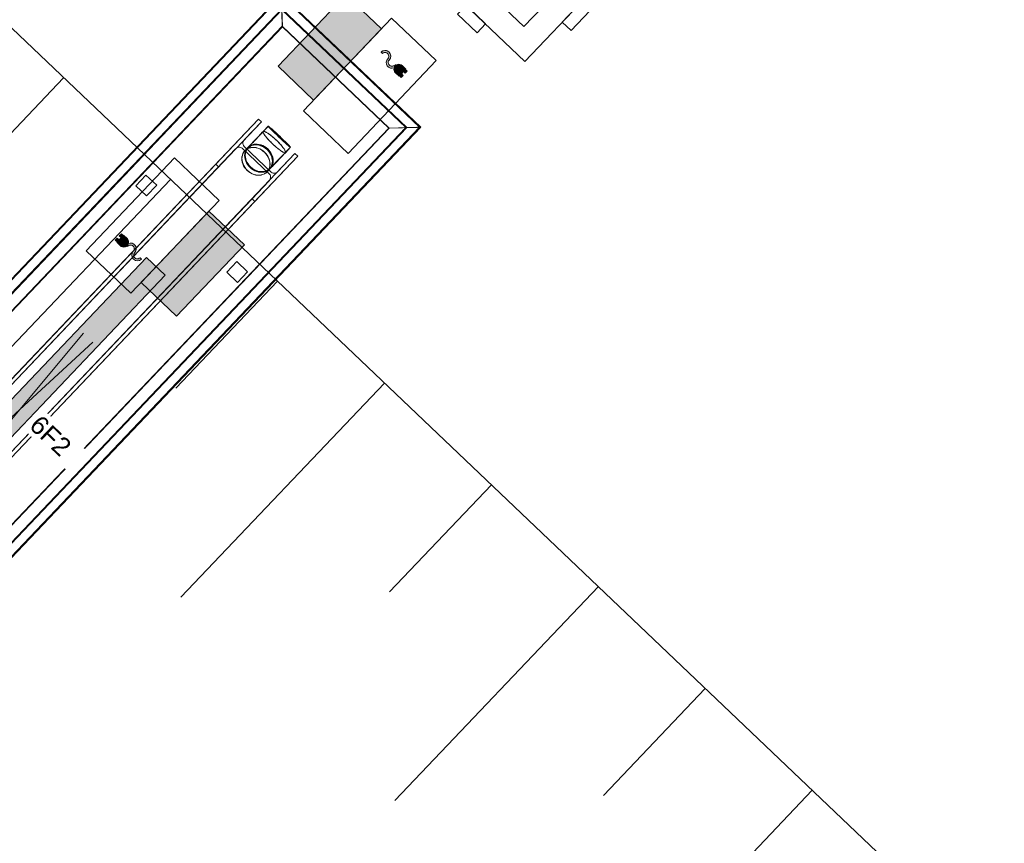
# Model space of a CAD drawing. Header units: metres. Extents: x 32343132.4 to 32343183.8, y 5699224 to 5699274.6.
# Tile 54 of 64: x 32343154.8 to 32343158.8, y 5699261.6 to 5699264.9. Entities that reach past the tile are written whole.
import ezdxf

# ---------------------------------------------------------------- set-up
doc = ezdxf.new("R2010")
doc.units = ezdxf.units.M
for name, color, linetype, lineweight in [('0-1', 7, 'Continuous', 5), ('A-DETL-GENF', 7, 'Continuous', 18), ('A-DETL-GENF-2', 7, 'Continuous', 50), ('A-DETL-GENF-6', 7, 'Continuous', 70), ('E-ELEC-FIXT', 7, 'Continuous', 70), ('E-LITE-EQPM', 7, 'Continuous', 50), ('E-LITE-EQPM-IDEN', 7, 'Continuous', 9)]:
    doc.layers.add(name, color=color, linetype=linetype, lineweight=lineweight)
for name, color, linetype, lineweight, true_color in [('A-DETL-GENF-3', 2, 'Continuous', 50, 0xffff00), ('A-DETL-GENF-5', 4, 'Continuous', 70, 0x00ffff), ('A-FLOR-HRAL-1', 7, 'Continuous', 5, 0xcccccc), ('A-GENM-1', 7, 'Continuous', 5, 0xcccccc), ('A-MASS-1', 7, 'Continuous', 5, 0xcccccc), ('E-POWR-CNDT-1', 4, 'Continuous', 35, 0x00ffff), ('S-COLS-2', 7, 'Continuous', 5, 0xcccccc)]:
    doc.layers.add(name, color=color, linetype=linetype, lineweight=lineweight, true_color=true_color)
doc.styles.add('Arial', font='arial.ttf', dxfattribs={"height": 0.075})

# ---------------------------------------------------------------- blocks, each defined once
blk = doc.blocks.new('construction-roof-accessories--rheinzink-rzk010046 - construction-roof-accessories--rheinzink-rzk010046-3213829-TGA_190_LP5_GR_EG-TGA-01_G_')
at = {"layer": 'A-GENM-1'}
for p, q in [((1.493, 0.1143), (-1.507, 0.1143)), ((-1.507, 0.1143), (-1.507, -0.0751)), ((1.493, 0.1133), (-1.507, 0.1133)), ((-1.507, -0.0741), (-1.507, 0.1133)), ((-1.507, 0.111), (-1.507, 0.1077)), ((-1.507, 0.111), (1.493, 0.111)), ((-1.507, 0.1085), (-1.507, 0.1101)), ((-1.507, 0.1101), (1.493, 0.1101)), ((-1.507, 0.1085), (-1.507, 0.1027)), ((-1.507, 0.1019), (-1.507, 0.1077)), ((-1.507, 0.1027), (-1.507, 0.1019)), ((-1.507, 0.1027), (1.493, 0.1027)), ((-1.507, 0.1019), (1.493, 0.1019)), ((1.493, -0.0751), (1.493, 0.1143)), ((1.493, 0.1133), (1.493, -0.0741)), ((1.493, 0.1077), (1.493, 0.111)), ((1.493, 0.1101), (1.493, 0.1085)), ((1.493, 0.1027), (1.493, 0.1085)), ((1.493, 0.1077), (1.493, 0.1019)), ((1.493, 0.1019), (1.493, 0.1027)), ((-1.507, -0.0741), (1.493, -0.0741)), ((-1.507, -0.0742), (-1.507, -0.0741)), ((-1.507, -0.0741), (1.493, -0.0741)), ((-1.507, -0.0741), (1.493, -0.0741)), ((-1.507, -0.0742), (-1.507, -0.0969)), ((-1.507, -0.0751), (1.493, -0.0751)), ((-1.507, -0.096), (-1.507, -0.0751)), ((1.493, -0.0751), (-1.507, -0.0751)), ((-1.507, -0.0751), (1.493, -0.0751)), ((1.493, -0.0741), (1.493, -0.0742)), ((1.493, -0.0969), (1.493, -0.0742)), ((1.493, -0.0751), (1.493, -0.096)), ((1.493, -0.0809), (-1.507, -0.0809)), ((-1.507, -0.0809), (-1.507, -0.0826)), ((-1.507, -0.084), (-1.507, -0.081)), ((-1.507, -0.081), (1.493, -0.081)), ((1.493, -0.0818), (-1.507, -0.0818)), ((-1.507, -0.0829), (-1.507, -0.0818)), ((-1.507, -0.0819), (-1.507, -0.0848)), ((-1.507, -0.0819), (1.493, -0.0819)), ((-1.507, -0.0848), (-1.507, -0.084)), ((-1.507, -0.084), (1.493, -0.084)), ((-1.507, -0.0848), (1.493, -0.0848)), ((-1.507, -0.096), (1.493, -0.096)), ((-1.507, -0.0969), (1.493, -0.0969)), ((1.493, -0.0826), (1.493, -0.0809)), ((1.493, -0.081), (1.493, -0.084)), ((1.493, -0.0818), (1.493, -0.0829)), ((1.493, -0.0848), (1.493, -0.0819)), ((1.493, -0.084), (1.493, -0.0848))]:
    blk.add_line(p, q, dxfattribs=at)
blk = doc.blocks.new('Rohrformteil_Anschluss_mitte - Rohrformteil_Anschluss_mitte-3282657-TGA_190_LP5_GR_EG-TGA-01_G_')
at = {"layer": 'A-GENM-1'}
for p, q in [((-0.0648, 0.0945), (-0.0648, 0.0645)), ((-0.064, 0.0945), (-0.064, 0.0645)), ((0.0594, 0.0645), (0.0594, 0.0945)), ((0.0602, 0.0645), (0.0602, 0.0945)), ((-0.0648, -0.0268), (-0.0648, -0.0435)), ((-0.064, -0.0275), (-0.064, -0.0435)), ((-0.0629, -0.0255), (-0.0629, -0.0275)), ((0.0583, -0.0275), (0.0583, -0.0255)), ((0.0594, -0.0435), (0.0594, -0.0275)), ((0.0602, -0.0435), (0.0602, -0.0268))]:
    blk.add_line(p, q, dxfattribs=at)
at = {"layer": 'A-GENM-1', "flags": 128}
for points in [[(-0.0648, 0.0645), (-0.0648, 0.0579), (-0.0648, 0.0515), (-0.0648, 0.0451), (-0.0648, 0.0388), (-0.0648, 0.0327), (-0.0648, 0.0267), (-0.0648, 0.0209), (-0.0648, 0.0152), (-0.0648, 0.0097), (-0.0648, 0.0043), (-0.0648, -0.0009), (-0.0648, -0.0059), (-0.0648, -0.0107), (-0.0648, -0.0153), (-0.0648, -0.0196), (-0.0648, -0.0238), (-0.0648, -0.0251)], [(-0.064, 0.0645), (-0.064, 0.0579), (-0.064, 0.0515), (-0.064, 0.0451), (-0.064, 0.0388), (-0.064, 0.0327), (-0.064, 0.0267), (-0.064, 0.0209), (-0.064, 0.0152), (-0.064, 0.0097), (-0.064, 0.0043), (-0.064, -0.0009), (-0.064, -0.0059), (-0.064, -0.0107), (-0.064, -0.0153), (-0.064, -0.0196), (-0.064, -0.0238), (-0.064, -0.0251)], [(0.0594, -0.0251), (0.0594, -0.021), (0.0594, -0.0167), (0.0594, -0.0122), (0.0594, -0.0075), (0.0594, -0.0025), (0.0594, 0.0026), (0.0594, 0.0079), (0.0594, 0.0134), (0.0594, 0.019), (0.0594, 0.0248), (0.0594, 0.0307), (0.0594, 0.0368), (0.0594, 0.043), (0.0594, 0.0494), (0.0594, 0.0558), (0.0594, 0.0623), (0.0594, 0.0645)], [(0.0602, -0.0251), (0.0602, -0.021), (0.0602, -0.0167), (0.0602, -0.0122), (0.0602, -0.0075), (0.0602, -0.0025), (0.0602, 0.0026), (0.0602, 0.0079), (0.0602, 0.0134), (0.0602, 0.019), (0.0602, 0.0248), (0.0602, 0.0307), (0.0602, 0.0368), (0.0602, 0.043), (0.0602, 0.0494), (0.0602, 0.0558), (0.0602, 0.0623), (0.0602, 0.0645)], [(-0.0023, 0.0246), (-0.0048, 0.0246), (-0.0073, 0.0245), (-0.0097, 0.0243), (-0.0122, 0.024), (-0.0147, 0.0236), (-0.0171, 0.0232), (-0.0195, 0.0226), (-0.0219, 0.022), (-0.0242, 0.0214), (-0.0265, 0.0206), (-0.0288, 0.0198), (-0.031, 0.0189), (-0.0332, 0.0179), (-0.0354, 0.0168), (-0.0375, 0.0157), (-0.0395, 0.0145), (-0.0415, 0.0133), (-0.0434, 0.012), (-0.0452, 0.0106), (-0.047, 0.0091), (-0.0487, 0.0076), (-0.0504, 0.0061), (-0.0519, 0.0045), (-0.0534, 0.0028), (-0.0548, 0.0011), (-0.0561, -0.0007), (-0.0573, -0.0025), (-0.0585, -0.0043), (-0.0595, -0.0062), (-0.0605, -0.0081), (-0.0614, -0.01), (-0.0621, -0.012), (-0.0628, -0.014), (-0.0634, -0.016), (-0.0639, -0.018), (-0.0642, -0.0201), (-0.0645, -0.0221), (-0.0647, -0.0242), (-0.0648, -0.0254)], [(-0.0637, -0.027), (-0.0637, -0.025), (-0.0636, -0.023), (-0.0634, -0.021), (-0.0632, -0.019), (-0.0628, -0.0171), (-0.0623, -0.0151), (-0.0618, -0.0132), (-0.0611, -0.0112), (-0.0604, -0.0093), (-0.0596, -0.0075), (-0.0586, -0.0056), (-0.0576, -0.0038), (-0.0565, -0.002), (-0.0553, -0.0003), (-0.054, 0.0014), (-0.0527, 0.0031), (-0.0512, 0.0047), (-0.0497, 0.0063), (-0.0481, 0.0078), (-0.0464, 0.0093), (-0.0447, 0.0107), (-0.0429, 0.012), (-0.041, 0.0133), (-0.0391, 0.0145), (-0.0371, 0.0157), (-0.035, 0.0168), (-0.0329, 0.0179), (-0.0307, 0.0188), (-0.0285, 0.0197), (-0.0263, 0.0205), (-0.024, 0.0213), (-0.0217, 0.022), (-0.0193, 0.0226), (-0.0169, 0.0231), (-0.0145, 0.0235), (-0.0121, 0.0239), (-0.0097, 0.0242), (-0.0072, 0.0244), (-0.0047, 0.0245), (-0.0023, 0.0245)], [(0.0602, -0.0254), (0.0601, -0.0234), (0.0599, -0.0213), (0.0595, -0.0193), (0.0591, -0.0172), (0.0586, -0.0152), (0.058, -0.0132), (0.0573, -0.0112), (0.0565, -0.0092), (0.0556, -0.0073), (0.0546, -0.0054), (0.0535, -0.0036), (0.0523, -0.0017), (0.051, 0), (0.0497, 0.0018), (0.0482, 0.0035), (0.0467, 0.0051), (0.0451, 0.0067), (0.0435, 0.0082), (0.0417, 0.0097), (0.0399, 0.0111), (0.0381, 0.0125), (0.0361, 0.0138), (0.0341, 0.015), (0.0321, 0.0162), (0.03, 0.0173), (0.0278, 0.0183), (0.0256, 0.0192), (0.0233, 0.0201), (0.021, 0.0209), (0.0187, 0.0216), (0.0164, 0.0223), (0.014, 0.0229), (0.0115, 0.0234), (0.0091, 0.0238), (0.0066, 0.0241), (0.0042, 0.0244), (0.0017, 0.0245), (-0.0008, 0.0246), (-0.0023, 0.0246)], [(-0.0023, 0.0245), (0.0002, 0.0245), (0.0026, 0.0244), (0.0051, 0.0242), (0.0075, 0.0239), (0.01, 0.0235), (0.0124, 0.0231), (0.0148, 0.0226), (0.0171, 0.022), (0.0194, 0.0213), (0.0217, 0.0205), (0.024, 0.0197), (0.0262, 0.0188), (0.0283, 0.0178), (0.0304, 0.0168), (0.0325, 0.0157), (0.0345, 0.0145), (0.0364, 0.0133), (0.0383, 0.012), (0.0401, 0.0107), (0.0419, 0.0092), (0.0435, 0.0078), (0.0451, 0.0063), (0.0467, 0.0047), (0.0481, 0.0031), (0.0495, 0.0014), (0.0507, -0.0003), (0.0519, -0.002), (0.053, -0.0038), (0.0541, -0.0056), (0.055, -0.0075), (0.0558, -0.0094), (0.0566, -0.0113), (0.0572, -0.0132), (0.0578, -0.0151), (0.0582, -0.0171), (0.0586, -0.019), (0.0589, -0.021), (0.059, -0.023), (0.0591, -0.025), (0.0591, -0.027)]]:
    blk.add_lwpolyline(points, dxfattribs=at)
at = {"layer": 'A-GENM-1'}
for centre, major_axis, ratio, start_param, end_param in [((-0.0023, 0.0945), (0.0625, 0), 0.034899, 0, 3.141593), ((-0.0023, 0.0945), (0.0625, 0), 0.0349, 3.141593, 6.283185), ((-0.0023, 0.0945), (0.0617, 0), 0.034899, 0, 3.141593), ((-0.0023, 0.0945), (0.0617, 0), 0.034899, 3.141593, 6.283185), ((-0.0023, -0.0251), (0.0625, 0), 0.81929, 0, 3.141593), ((-0.0023, -0.0268), (0.0625, 0), 0.819152, 1.570796, 4.712389), ((-0.0023, -0.0435), (0.0625, 0), 0.819152, 1.570796, 4.712389), ((-0.0023, -0.0262), (0.062, 0), 0.819152, 1.570796, 4.712389), ((-0.0023, -0.0251), (0.0617, 0), 0.81929, 0, 3.141593), ((-0.0023, -0.0275), (0.0617, 0), 0.819152, 1.570796, 4.712389), ((-0.0023, -0.0435), (0.0617, 0), 0.819152, 1.570796, 4.712389), ((-0.0023, -0.0255), (0.0614, 0), 0.819152, 1.570796, 4.712389), ((-0.0023, -0.0255), (0.0606, 0), 0.819152, 1.570796, 4.712389), ((-0.0023, -0.0275), (0.0606, 0), 0.819152, 1.570796, 4.712389), ((-0.0023, -0.0255), (0.0614, 0), 0.819152, 4.712389, 7.853982), ((-0.0023, -0.0262), (0.062, 0), 0.819152, 4.712389, 7.853982), ((-0.0023, -0.0268), (0.0625, 0), 0.819152, 4.712389, 7.853982), ((-0.0023, -0.0255), (0.0606, 0), 0.819152, 4.712389, 7.853982), ((-0.0023, -0.0275), (0.0617, 0), 0.819152, 4.712389, 7.853982), ((-0.0023, -0.0275), (0.0606, 0), 0.819152, 4.712389, 7.853982), ((-0.0023, -0.0435), (0.0625, 0), 0.819152, 4.712389, 7.853982), ((-0.0023, -0.0435), (0.0617, 0), 0.819152, 4.712389, 7.853982), ((-0.0023, -0.0251), (0.0625, 0), 0.81929, 3.141593, 6.283185), ((-0.0023, -0.0251), (0.0617, 0), 0.81929, 3.141593, 6.283185)]:
    blk.add_ellipse(centre, major_axis=major_axis, ratio=ratio, start_param=start_param, end_param=end_param, dxfattribs=at)
for points, knots in [([(-0.0648, 0.0645), (-0.0648, 0.0655), (-0.0637, 0.0669), (-0.0602, 0.0687), (-0.0566, 0.0701), (-0.0521, 0.0714), (-0.0449, 0.0729), (-0.0326, 0.0748), (-0.0134, 0.0763), (0.0089, 0.0763), (0.0297, 0.0747), (0.0467, 0.0719), (0.0576, 0.0683), (0.0602, 0.0658), (0.0602, 0.0645)], [-1, -1, -1, -1, -0.916667, -0.875, -0.833333, -0.791667, -0.75, -0.666667, -0.555556, -0.444444, -0.333333, -0.222222, -0.111111, 0, 0, 0, 0]), ([(0.0602, 0.0645), (0.0602, 0.0635), (0.0588, 0.0617), (0.0525, 0.0593), (0.0425, 0.0572), (0.028, 0.0554), (0.0089, 0.0544), (-0.0134, 0.0544), (-0.0343, 0.0555), (-0.0512, 0.0578), (-0.0623, 0.0608), (-0.0648, 0.0632), (-0.0648, 0.0645)], [-1, -1, -1, -1, -0.916667, -0.833333, -0.75, -0.666667, -0.555556, -0.444444, -0.333333, -0.222222, -0.111111, 0, 0, 0, 0]), ([(0.0594, 0.0645), (0.0594, 0.0654), (0.0584, 0.0669), (0.0549, 0.0687), (0.0514, 0.07), (0.0469, 0.0713), (0.0398, 0.0728), (0.0276, 0.0747), (0.0087, 0.0761), (-0.0133, 0.0761), (-0.0339, 0.0746), (-0.0506, 0.0718), (-0.0615, 0.0682), (-0.064, 0.0658), (-0.064, 0.0645)], [-1, -1, -1, -1, -0.916667, -0.875, -0.833333, -0.791667, -0.75, -0.666667, -0.555556, -0.444444, -0.333333, -0.222222, -0.111111, 0, 0, 0, 0]), ([(-0.064, 0.0645), (-0.064, 0.0636), (-0.0626, 0.0618), (-0.0564, 0.0593), (-0.0465, 0.0573), (-0.0322, 0.0556), (-0.0133, 0.0545), (0.0087, 0.0545), (0.0293, 0.0557), (0.046, 0.0578), (0.0569, 0.0609), (0.0594, 0.0632), (0.0594, 0.0645)], [-1, -1, -1, -1, -0.916667, -0.833333, -0.75, -0.666667, -0.555556, -0.444444, -0.333333, -0.222222, -0.111111, 0, 0, 0, 0])]:
    blk.add_open_spline(points, degree=3, knots=knots, dxfattribs=at)
blk = doc.blocks.new('Aushub1 - Aushub-3534796-TGA_190_LP5_GR_EG-TGA-01_G_')
at = {"layer": 'A-MASS-1'}
for p, q in [((77.0826, 15.3288), (77.4962, 15.7635)), ((77.1037, 14.4805), (77.9309, 15.3499)), ((77.952, 14.5017), (78.3656, 14.9364)), ((77.9731, 13.6534), (78.8003, 14.5228)), ((78.8214, 13.6745), (79.235, 14.1092)), ((78.8425, 12.8263), (79.6697, 13.6957)), ((79.6908, 12.8474), (80.1044, 13.2821)), ((79.7119, 11.9991), (80.5391, 12.8685))]:
    blk.add_line(p, q, dxfattribs=at)
blk = doc.blocks.new('HE-B-Stütze - 3877055-TGA_190_LP5_GR_EG-TGA-01_G_')
at = {"layer": 'S-COLS-2'}
for p, q in [((76.2079, 13.4083), (78.0378, 15.3317)), ((78.0378, 15.3317), (77.8634, 15.1484)), ((78.0494, 15.3207), (78.0378, 15.3317)), ((76.2195, 13.3973), (78.0494, 15.3207)), ((77.9802, 15.248), (78.0494, 15.3207)), ((77.9441, 15.21), (76.1078, 13.2799)), ((77.8749, 15.1373), (77.9441, 15.21)), ((77.9714, 15.2126), (78.0816, 15.1079)), ((78.0891, 15.1158), (77.979, 15.2206)), ((76.3557, 13.2677), (78.1856, 15.1911)), ((76.3673, 13.2567), (78.1972, 15.1801)), ((78.0227, 14.9967), (78.1972, 15.1801)), ((78.1856, 15.1911), (78.1164, 15.1184)), ((78.1972, 15.1801), (78.1856, 15.1911)), ((76.0228, 13.2137), (77.8634, 15.1484)), ((76.0344, 13.2027), (77.8749, 15.1373)), ((77.8634, 15.1484), (77.8749, 15.1373)), ((76.244, 13.1503), (78.0803, 15.0805)), ((78.0803, 15.0805), (78.0112, 15.0077)), ((76.1706, 13.0731), (78.0112, 15.0077)), ((76.1822, 13.0621), (78.0227, 14.9967)), ((78.0112, 15.0077), (78.0227, 14.9967)), ((76.0228, 13.2137), (76.2079, 13.4083)), ((76.2079, 13.4083), (76.2195, 13.3973)), ((76.2195, 13.3973), (76.1461, 13.3201)), ((76.144, 13.2918), (76.2541, 13.187)), ((76.1078, 13.2799), (76.0344, 13.2027)), ((76.2461, 13.1786), (76.136, 13.2834)), ((76.3673, 13.2567), (76.1822, 13.0621)), ((76.2823, 13.1905), (76.3557, 13.2677)), ((76.3557, 13.2677), (76.3673, 13.2567)), ((76.0344, 13.2027), (76.0228, 13.2137)), ((76.1706, 13.0731), (76.244, 13.1503)), ((76.1822, 13.0621), (76.1706, 13.0731))]:
    blk.add_line(p, q, dxfattribs=at)
at = {"layer": 'S-COLS-2', "flags": 128}
for points in [[(77.9441, 15.21), (77.9476, 15.2131), (77.9516, 15.2153), (77.9559, 15.2167), (77.9602, 15.2171), (77.9644, 15.2165), (77.9682, 15.215), (77.9714, 15.2126)], [(77.979, 15.2206), (77.9764, 15.2237), (77.9747, 15.2274), (77.974, 15.2316), (77.9741, 15.2359), (77.9753, 15.2402), (77.9774, 15.2443), (77.9802, 15.248)], [(78.0816, 15.1079), (78.0841, 15.1047), (78.0858, 15.101), (78.0866, 15.0969), (78.0864, 15.0925), (78.0852, 15.0882), (78.0832, 15.0841), (78.0803, 15.0805)], [(78.1164, 15.1184), (78.1129, 15.1154), (78.1089, 15.1131), (78.1047, 15.1117), (78.1003, 15.1113), (78.0962, 15.1119), (78.0924, 15.1134), (78.0891, 15.1158)], [(76.1461, 13.3201), (76.143, 13.3163), (76.1408, 13.312), (76.1395, 13.3075), (76.1392, 13.303), (76.1398, 13.2987), (76.1415, 13.2949), (76.144, 13.2918)], [(76.136, 13.2834), (76.1327, 13.2857), (76.1288, 13.2872), (76.1245, 13.2876), (76.1201, 13.2871), (76.1157, 13.2856), (76.1115, 13.2831), (76.1078, 13.2799)], [(76.244, 13.1503), (76.247, 13.1541), (76.2493, 13.1584), (76.2506, 13.1629), (76.2509, 13.1674), (76.2503, 13.1717), (76.2486, 13.1755), (76.2461, 13.1786)], [(76.2541, 13.187), (76.2574, 13.1847), (76.2613, 13.1832), (76.2655, 13.1828), (76.27, 13.1833), (76.2744, 13.1849), (76.2786, 13.1873), (76.2823, 13.1905)]]:
    blk.add_lwpolyline(points, dxfattribs=at)
blk = doc.blocks.new('Geländer - 60-4048510-TGA_190_LP5_GR_EG-TGA-01_G_')
at = {"layer": 'A-FLOR-HRAL-1'}
for p, q in [((0.03, 0.03), (-0.03, 0.03)), ((-0.03, 0.03), (-0.03, -0.03)), ((-0.03, -0.03), (-0.03, 0.03)), ((-0.03, 0.03), (0.03, 0.03)), ((0.03, -0.03), (0.03, 0.03)), ((0.03, 0.03), (0.03, -0.03)), ((-0.03, -0.03), (0.03, -0.03)), ((0.03, -0.03), (-0.03, -0.03))]:
    blk.add_line(p, q, dxfattribs=at)
blk = doc.blocks.new('Geländer - Geländer-4035006-TGA_190_LP5_GR_EG-TGA-01_G_')
at = {"layer": 'A-FLOR-HRAL-1'}
for p, q in [((78.131, 15.8362), (72.6991, 10.1268)), ((78.131, 15.8362), (72.6991, 10.1268)), ((78.1311, 15.832), (72.7033, 10.1269)), ((78.1311, 15.832), (72.7033, 10.1269)), ((78.6965, 15.2982), (78.131, 15.8362)), ((78.6965, 15.2982), (78.131, 15.8362)), ((78.6922, 15.2981), (78.1311, 15.832)), ((78.6922, 15.2981), (78.1311, 15.832)), ((78.1341, 15.7086), (78.1313, 15.8207)), ((78.1313, 15.8207), (78.1341, 15.7086)), ((78.1314, 15.8183), (78.1342, 15.7063)), ((78.1342, 15.7063), (78.1314, 15.8183)), ((72.7558, 10.1282), (78.1324, 15.7796)), ((72.76, 10.1283), (78.1325, 15.7753)), ((78.1324, 15.7796), (78.6398, 15.2968)), ((78.1325, 15.7753), (78.6356, 15.2967)), ((72.8267, 10.13), (78.1341, 15.7086)), ((72.8267, 10.13), (78.1341, 15.7086)), ((72.8291, 10.13), (78.1342, 15.7063)), ((72.8291, 10.13), (78.1342, 15.7063)), ((78.1341, 15.7086), (78.5688, 15.2951)), ((78.1342, 15.7063), (78.1341, 15.7086)), ((78.1341, 15.7086), (78.1342, 15.7063)), ((78.1341, 15.7086), (78.5688, 15.2951)), ((78.1342, 15.7063), (78.5665, 15.295)), ((78.1342, 15.7063), (78.5665, 15.295)), ((78.5688, 15.2951), (73.2614, 9.7164)), ((78.5688, 15.2951), (73.2614, 9.7164)), ((78.5665, 15.295), (73.2614, 9.7188)), ((78.5665, 15.295), (73.2614, 9.7188)), ((78.6356, 15.2967), (73.2631, 9.6497)), ((78.6398, 15.2968), (73.2632, 9.6455)), ((73.2645, 9.593), (78.6922, 15.2981)), ((73.2645, 9.593), (78.6922, 15.2981)), ((73.2646, 9.5888), (78.6965, 15.2982)), ((73.2646, 9.5888), (78.6965, 15.2982)), ((78.5665, 15.295), (78.6785, 15.2978)), ((78.6785, 15.2978), (78.5665, 15.295)), ((78.5688, 15.2951), (78.5665, 15.295)), ((78.5665, 15.295), (78.5688, 15.2951)), ((78.6809, 15.2979), (78.5688, 15.2951)), ((78.5688, 15.2951), (78.6809, 15.2979)), ((78.6803, 15.2978), (78.6453, 15.297)), ((78.6453, 15.297), (78.6803, 15.2978)), ((78.6829, 15.2979), (78.6479, 15.297)), ((78.6479, 15.297), (78.6829, 15.2979))]:
    blk.add_line(p, q, dxfattribs=at)
for points in [[(78.6453, 15.297), (78.6436, 15.2969), (78.6405, 15.2969), (78.6372, 15.2968), (78.6355, 15.2967), (78.6355, 15.2967), (78.6365, 15.2968), (78.6377, 15.2968), (78.6389, 15.2968), (78.6402, 15.2968), (78.6422, 15.2969), (78.644, 15.2969), (78.6453, 15.297)], [(78.6479, 15.297), (78.6465, 15.297), (78.6439, 15.2969), (78.6412, 15.2969), (78.6397, 15.2968), (78.6397, 15.2968), (78.6406, 15.2969), (78.6416, 15.2969), (78.6426, 15.2969), (78.6437, 15.2969), (78.6454, 15.297), (78.6468, 15.297), (78.6479, 15.297)]]:
    blk.add_open_spline(points, degree=3, knots=[0, 0, 0, 0, 0.142857, 0.285714, 0.428571, 0.571429, 0.678571, 0.732143, 0.785714, 0.839286, 0.892857, 1, 1, 1, 1], dxfattribs=at)
for points in [[(78.6785, 15.2978), (78.6805, 15.2979), (78.6842, 15.2979), (78.6886, 15.298), (78.6914, 15.2981), (78.6925, 15.2981), (78.6919, 15.2981), (78.6896, 15.2981), (78.6857, 15.298), (78.6822, 15.2979), (78.6803, 15.2978)], [(78.6803, 15.2978), (78.6822, 15.2979), (78.6857, 15.298), (78.6896, 15.2981), (78.6919, 15.2981), (78.6925, 15.2981), (78.6914, 15.2981), (78.6886, 15.298), (78.6842, 15.2979), (78.6805, 15.2979), (78.6785, 15.2978)], [(78.6809, 15.2979), (78.6832, 15.2979), (78.6874, 15.298), (78.6923, 15.2981), (78.6955, 15.2982), (78.6968, 15.2982), (78.6961, 15.2982), (78.6934, 15.2982), (78.689, 15.298), (78.6851, 15.298), (78.6829, 15.2979)], [(78.6829, 15.2979), (78.6851, 15.298), (78.689, 15.298), (78.6934, 15.2982), (78.6961, 15.2982), (78.6968, 15.2982), (78.6955, 15.2982), (78.6923, 15.2981), (78.6874, 15.298), (78.6832, 15.2979), (78.6809, 15.2979)]]:
    blk.add_open_spline(points, degree=3, dxfattribs=at)
for p, rotation in [((77.5809, 15.0618), 316.4272566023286), ((77.9503, 14.7103), 136.4272566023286)]:
    blk.add_blockref('Geländer - 60-4048510-TGA_190_LP5_GR_EG-TGA-01_G_', p, dxfattribs=dict(rotation=rotation))
blk = doc.blocks.new('ARC_190_LPX_FM_Stellplätze_rvt-1-TGA_190_LP5_GR_EG-TGA-01_G_')
at = {"layer": 'A-MASS-1'}
for p, q in [((32343147.043, 5699272.2671), (32343181.5291, 5699239.4576)), ((32343147.043, 5699272.2667), (32343181.5287, 5699239.4576))]:
    blk.add_line(p, q, dxfattribs=at)
at = {"layer": 'A-FLOR-HRAL-1'}
blk.add_blockref('Geländer - Geländer-4035006-TGA_190_LP5_GR_EG-TGA-01_G_', (32343077.7673, 5699249.1855), dxfattribs=at)
at = {"layer": 'A-GENM-1'}
for name, p, rotation in [('construction-roof-accessories--rheinzink-rzk010046 - construction-roof-accessories--rheinzink-rzk010046-3213829-TGA_190_LP5_GR_EG-TGA-01_G_', (32343158.7412, 5699265.2682), 136.4272566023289), ('Rohrformteil_Anschluss_mitte - Rohrformteil_Anschluss_mitte-3282657-TGA_190_LP5_GR_EG-TGA-01_G_', (32343155.8258, 5699264.3752), 316.4272566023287)]:
    blk.add_blockref(name, p, dxfattribs=dict(at, rotation=rotation))
at = {"layer": 'A-MASS-1'}
blk.add_blockref('Aushub1 - Aushub-3534796-TGA_190_LP5_GR_EG-TGA-01_G_', (32343077.5163, 5699248.9216), dxfattribs=at)
at = {"layer": 'S-COLS-2'}
blk.add_blockref('HE-B-Stütze - 3877055-TGA_190_LP5_GR_EG-TGA-01_G_', (32343077.7673, 5699249.1855), dxfattribs=at)
blk = doc.blocks.new('Regiolux Parsa - PSO _ 1500 ETS9 - 2400lm _ 4000K - Feuchtraumleuchte - Bewegungsmelder-V1-TGA_190_LP5_GR_EG-TGA-01_G_')
at = {"layer": 'A-DETL-GENF-2'}
blk.add_hatch(color=256, dxfattribs=at).paths.add_polyline_path([(0.8, 0.0525), (0.695, 0.0525), (0.695, -0.0525), (0.8, -0.0525)])
at = {"layer": 'A-DETL-GENF-3'}
blk.add_hatch(color=256, dxfattribs=at).paths.add_polyline_path([(0.695, 0.0525), (-0.8, 0.0525), (-0.8, -0.0525), (0.695, -0.0525)])
at = {"layer": 'A-DETL-GENF'}
for p, q in [((-0.8, -0.0525), (-0.8, 0.0525)), ((-0.8, 0.0525), (0.695, 0.0525)), ((0.695, -0.0525), (0.695, 0.0525)), ((0.695, 0.0525), (0.8, 0.0525)), ((0.695, 0.0525), (0.695, -0.0525)), ((0.8, 0.0525), (0.8, -0.0525)), ((-0.4, -0.0262), (0.4, 0.0262)), ((0.4, -0.0262), (-0.4, 0.0262)), ((0.695, -0.0525), (-0.8, -0.0525)), ((0.8, -0.0525), (0.695, -0.0525))]:
    blk.add_line(p, q, dxfattribs=at)
blk = doc.blocks.new('Leerrohrschacht - Leerrohrschacht-7624407-TGA_190_LP5_GR_EG-TGA-01_G_')
at = {"layer": 'E-POWR-CNDT-1'}
for p, q in [((-0.2798, 0.55), (-0.2798, 0.5)), ((-0.1698, 0.55), (-0.2798, 0.55)), ((-0.1698, 0.55), (-0.2798, 0.55)), ((-0.1698, 0.5), (-0.1698, 0.55)), ((-0.1298, 0.55), (-0.1298, 0.5)), ((-0.0198, 0.55), (-0.1298, 0.55)), ((-0.0198, 0.55), (-0.1298, 0.55)), ((-0.0198, 0.5), (-0.0198, 0.55)), ((0.0202, 0.55), (0.0202, 0.5)), ((0.1302, 0.55), (0.0202, 0.55)), ((0.1302, 0.55), (0.0202, 0.55)), ((0.1302, 0.5), (0.1302, 0.55)), ((0.1702, 0.55), (0.1702, 0.5)), ((0.2802, 0.55), (0.1702, 0.55)), ((0.2802, 0.55), (0.1702, 0.55)), ((0.2802, 0.5), (0.2802, 0.55)), ((0.5, 0.5), (-0.5, 0.5)), ((-0.5, 0.5), (-0.5, -0.5)), ((-0.5, -0.5), (-0.5, 0.5)), ((-0.5, 0.5), (0.5, 0.5)), ((-0.2798, 0.5), (-0.1698, 0.5)), ((-0.2798, 0.5), (-0.1698, 0.5)), ((-0.1298, 0.5), (-0.0198, 0.5)), ((-0.1298, 0.5), (-0.0198, 0.5)), ((0.0202, 0.5), (0.1302, 0.5)), ((0.0202, 0.5), (0.1302, 0.5)), ((0.1702, 0.5), (0.2802, 0.5)), ((0.1702, 0.5), (0.2802, 0.5)), ((0.5, -0.5), (0.5, 0.5)), ((0.5, 0.5), (0.5, -0.5)), ((-0.4, 0.4), (0.4, 0.4)), ((-0.4, -0.4), (-0.4, 0.4)), ((0.4, 0.4), (-0.4, 0.4)), ((-0.4, 0.4), (-0.4, -0.4)), ((0.4, 0.4), (0.4, -0.4)), ((0.4, -0.4), (0.4, 0.4)), ((-0.5, 0.2799), (-0.55, 0.2799)), ((-0.55, 0.2799), (-0.55, 0.1699)), ((-0.55, 0.2799), (-0.55, 0.1699)), ((-0.5, 0.1699), (-0.5, 0.2799)), ((-0.5, 0.1699), (-0.5, 0.2799)), ((0.55, 0.2799), (0.5, 0.2799)), ((0.5, 0.2799), (0.5, 0.1699)), ((0.5, 0.2799), (0.5, 0.1699)), ((0.55, 0.1699), (0.55, 0.2799)), ((0.55, 0.1699), (0.55, 0.2799)), ((-0.55, 0.1699), (-0.5, 0.1699)), ((0.5, 0.1699), (0.55, 0.1699)), ((-0.5, 0.1299), (-0.55, 0.1299)), ((-0.55, 0.1299), (-0.55, 0.0199)), ((-0.55, 0.1299), (-0.55, 0.0199)), ((-0.5, 0.0199), (-0.5, 0.1299)), ((-0.5, 0.0199), (-0.5, 0.1299)), ((0.55, 0.1299), (0.5, 0.1299)), ((0.5, 0.1299), (0.5, 0.0199)), ((0.5, 0.1299), (0.5, 0.0199)), ((0.55, 0.0199), (0.55, 0.1299)), ((0.55, 0.0199), (0.55, 0.1299)), ((-0.55, 0.0199), (-0.5, 0.0199)), ((0.5, 0.0199), (0.55, 0.0199)), ((-0.5, -0.0201), (-0.55, -0.0201)), ((-0.55, -0.0201), (-0.55, -0.1301)), ((-0.55, -0.0201), (-0.55, -0.1301)), ((-0.5, -0.1301), (-0.5, -0.0201)), ((-0.5, -0.1301), (-0.5, -0.0201)), ((0.55, -0.0201), (0.5, -0.0201)), ((0.5, -0.0201), (0.5, -0.1301)), ((0.5, -0.0201), (0.5, -0.1301)), ((0.55, -0.1301), (0.55, -0.0201)), ((0.55, -0.1301), (0.55, -0.0201)), ((-0.55, -0.1301), (-0.5, -0.1301)), ((0.5, -0.1301), (0.55, -0.1301)), ((-0.5, -0.1701), (-0.55, -0.1701)), ((-0.55, -0.1701), (-0.55, -0.2801)), ((-0.55, -0.1701), (-0.55, -0.2801)), ((-0.5, -0.2801), (-0.5, -0.1701)), ((-0.5, -0.2801), (-0.5, -0.1701)), ((0.55, -0.1701), (0.5, -0.1701)), ((0.5, -0.1701), (0.5, -0.2801)), ((0.5, -0.1701), (0.5, -0.2801)), ((0.55, -0.2801), (0.55, -0.1701)), ((0.55, -0.2801), (0.55, -0.1701)), ((-0.55, -0.2801), (-0.5, -0.2801)), ((0.5, -0.2801), (0.55, -0.2801)), ((0.4, -0.4), (-0.4, -0.4)), ((-0.4, -0.4), (0.4, -0.4)), ((-0.5, -0.5), (0.5, -0.5)), ((0.5, -0.5), (-0.5, -0.5)), ((-0.2798, -0.5), (-0.2798, -0.55)), ((-0.1698, -0.5), (-0.2798, -0.5)), ((-0.1698, -0.5), (-0.2798, -0.5)), ((-0.1698, -0.55), (-0.1698, -0.5)), ((-0.1298, -0.5), (-0.1298, -0.55)), ((-0.0198, -0.5), (-0.1298, -0.5)), ((-0.0198, -0.5), (-0.1298, -0.5)), ((-0.0198, -0.55), (-0.0198, -0.5)), ((0.0202, -0.5), (0.0202, -0.55)), ((0.1302, -0.5), (0.0202, -0.5)), ((0.1302, -0.5), (0.0202, -0.5)), ((0.1302, -0.55), (0.1302, -0.5)), ((0.1702, -0.5), (0.1702, -0.55)), ((0.2802, -0.5), (0.1702, -0.5)), ((0.2802, -0.5), (0.1702, -0.5)), ((0.2802, -0.55), (0.2802, -0.5)), ((-0.2798, -0.55), (-0.1698, -0.55)), ((-0.2798, -0.55), (-0.1698, -0.55)), ((-0.1298, -0.55), (-0.0198, -0.55)), ((-0.1298, -0.55), (-0.0198, -0.55)), ((0.0202, -0.55), (0.1302, -0.55)), ((0.0202, -0.55), (0.1302, -0.55)), ((0.1702, -0.55), (0.2802, -0.55)), ((0.1702, -0.55), (0.2802, -0.55))]:
    blk.add_line(p, q, dxfattribs=at)
blk = doc.blocks.new('Alpitronic HYC 50 - --7595021-TGA_190_LP5_GR_EG-TGA-01_G_')
at = {"layer": 'A-DETL-GENF-5'}
for points in [[(0.1071, -0.1232), (0.1073, -0.1289), (0.109, -0.1344), (0.112, -0.1393), (0.116, -0.1433), (0.121, -0.1462), (0.1251, -0.1446), (0.1296, -0.144), (0.134, -0.1444), (0.1337, -0.1425), (0.1326, -0.141), (0.1309, -0.1401), (0.1261, -0.1395), (0.1225, -0.138), (0.1194, -0.1356), (0.117, -0.1325), (0.1155, -0.1289), (0.115, -0.125), (0.1155, -0.1211), (0.117, -0.1175), (0.1194, -0.1144), (0.1225, -0.112), (0.1261, -0.1105), (0.136, -0.1092), (0.1415, -0.1069), (0.1463, -0.1033), (0.1499, -0.0985), (0.1522, -0.093), (0.153, -0.087), (0.1522, -0.081), (0.1499, -0.0755), (0.1463, -0.0707), (0.1415, -0.0671), (0.136, -0.0648), (0.13, -0.064), (0.13, -0.072), (0.1339, -0.0725), (0.1375, -0.074), (0.1406, -0.0764), (0.143, -0.0795), (0.1445, -0.0831), (0.145, -0.087), (0.1445, -0.0909), (0.143, -0.0945), (0.1406, -0.0976), (0.1375, -0.1), (0.1339, -0.1015), (0.1243, -0.1027), (0.119, -0.1048), (0.1144, -0.1081), (0.1107, -0.1125), (0.1082, -0.1176)], [(0.11, -0.164), (0.11, -0.184), (0.15, -0.184), (0.15, -0.164), (0.1493, -0.1588), (0.1473, -0.154), (0.1441, -0.1499), (0.14, -0.1467), (0.1352, -0.1447), (0.13, -0.144), (0.1248, -0.1447), (0.12, -0.1467), (0.1146, -0.1515), (0.1127, -0.154), (0.1107, -0.1588)], [(0.112, -0.194), (0.124, -0.194), (0.124, -0.184), (0.112, -0.184)], [(0.136, -0.194), (0.148, -0.194), (0.148, -0.184), (0.136, -0.184)]]:
    blk.add_hatch(color=256, dxfattribs=at).paths.add_polyline_path(points)
at = {"layer": 'A-DETL-GENF-6'}
blk.add_hatch(color=256, dxfattribs=at).paths.add_polyline_path([(-0.2, 0), (0.2, 0), (0.2, 0.2), (-0.2, 0.2)])
at = {"layer": 'A-DETL-GENF'}
for p, q in [((0.2, 0.2), (-0.2, 0.2)), ((-0.2, 0.2), (-0.2, 0)), ((0.2, 0), (0.2, 0.2)), ((0.26, 0), (-0.26, 0)), ((-0.26, 0), (-0.26, -0.25)), ((-0.2, 0), (0.2, 0)), ((0.26, -0.25), (0.26, 0)), ((0.13, -0.064), (0.13, -0.0628)), ((0.13, -0.072), (0.13, -0.064)), ((0.13, -0.064), (0.13, -0.072)), ((0.11, -0.184), (0.11, -0.164)), ((0.11, -0.164), (0.11, -0.184)), ((0.15, -0.184), (0.11, -0.184)), ((0.11, -0.184), (0.15, -0.184)), ((0.112, -0.194), (0.112, -0.184)), ((0.112, -0.184), (0.112, -0.194)), ((0.124, -0.184), (0.112, -0.184)), ((0.124, -0.194), (0.112, -0.194)), ((0.112, -0.194), (0.124, -0.194)), ((0.124, -0.184), (0.124, -0.194)), ((0.124, -0.194), (0.124, -0.184)), ((0.136, -0.194), (0.136, -0.184)), ((0.148, -0.184), (0.136, -0.184)), ((0.136, -0.184), (0.136, -0.194)), ((0.148, -0.194), (0.136, -0.194)), ((0.136, -0.194), (0.148, -0.194)), ((0.148, -0.184), (0.148, -0.194)), ((0.148, -0.194), (0.148, -0.184)), ((0.15, -0.164), (0.15, -0.184)), ((0.15, -0.184), (0.15, -0.164)), ((-0.26, -0.25), (0.26, -0.25))]:
    blk.add_line(p, q, dxfattribs=at)
for centre, radius, start, end in [((0.13, -0.087), 0.023, 270, 90), ((0.13, -0.125), 0.023, 90, 246.9232), ((0.13, -0.164), 0.02, 78.5253, 116.7924)]:
    blk.add_arc(centre, radius, start, end, dxfattribs=at)
for centre, major_axis, start_param, end_param in [((0.13, -0.087), (0, 0.023), 3.141593, 6.283185), ((0.13, -0.087), (0.015, 0), 4.712389, 7.853982), ((0.13, -0.087), (0.015, 0), 4.712389, 7.853982), ((0.13, -0.125), (-0.0225, 0.0046), 4.913772, 7.652598), ((0.13, -0.125), (0.015, 0), 1.570796, 4.712389), ((0.13, -0.125), (0.015, 0), 1.570796, 4.712389), ((0.13, -0.164), (0.02, 0), 0, 3.141593), ((0.13, -0.164), (0.02, 0), 0, 3.141593), ((0.13, -0.144), (0.004, 0), 6.179952, 7.853982), ((0.13, -0.144), (-0.00268, 0.00297), 3.875374, 5.549403)]:
    blk.add_ellipse(centre, major_axis=major_axis, ratio=1, start_param=start_param, end_param=end_param, dxfattribs=at)

msp = doc.modelspace()

# ---------------------------------------------------------------- block references
at = {"layer": '0-1'}
msp.add_blockref('ARC_190_LPX_FM_Stellplätze_rvt-1-TGA_190_LP5_GR_EG-TGA-01_G_', (0, 0), dxfattribs=at)
at = {"layer": 'E-ELEC-FIXT'}
for p, rotation in [((32343156.1666, 5699264.7384), 46.42725660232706), ((32343155.4648, 5699263.9983), 226.4272566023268)]:
    msp.add_blockref('Alpitronic HYC 50 - --7595021-TGA_190_LP5_GR_EG-TGA-01_G_', p, dxfattribs=dict(at, rotation=rotation))
at = {"layer": 'E-LITE-EQPM', "rotation": 226.4272566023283}
msp.add_blockref('Regiolux Parsa - PSO _ 1500 ETS9 - 2400lm _ 4000K - Feuchtraumleuchte - Bewegungsmelder-V1-TGA_190_LP5_GR_EG-TGA-01_G_', (32343154.836, 5699263.339), dxfattribs=at)
at = {"layer": 'E-POWR-CNDT-1', "rotation": 136.4272566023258}
msp.add_blockref('Leerrohrschacht - Leerrohrschacht-7624407-TGA_190_LP5_GR_EG-TGA-01_G_', (32343156.8697, 5699265.4584), dxfattribs=at)

# ---------------------------------------------------------------- next in the draw order: texts
at = {"layer": 'E-LITE-EQPM-IDEN', "insert": (32343154.92, 5699263.3199), "char_height": 0.075, "width": 0.224472, "attachment_point": 1, "rotation": 316.4273, "style": 'Arial', "bg_fill": 3, "box_fill_scale": 1.25, "bg_fill_color": 256, "bg_fill_true_color": 13158600, "bg_fill_transparency": 0}
msp.add_mtext('6F2', dxfattribs=at)

doc.saveas('drawing.dxf')
